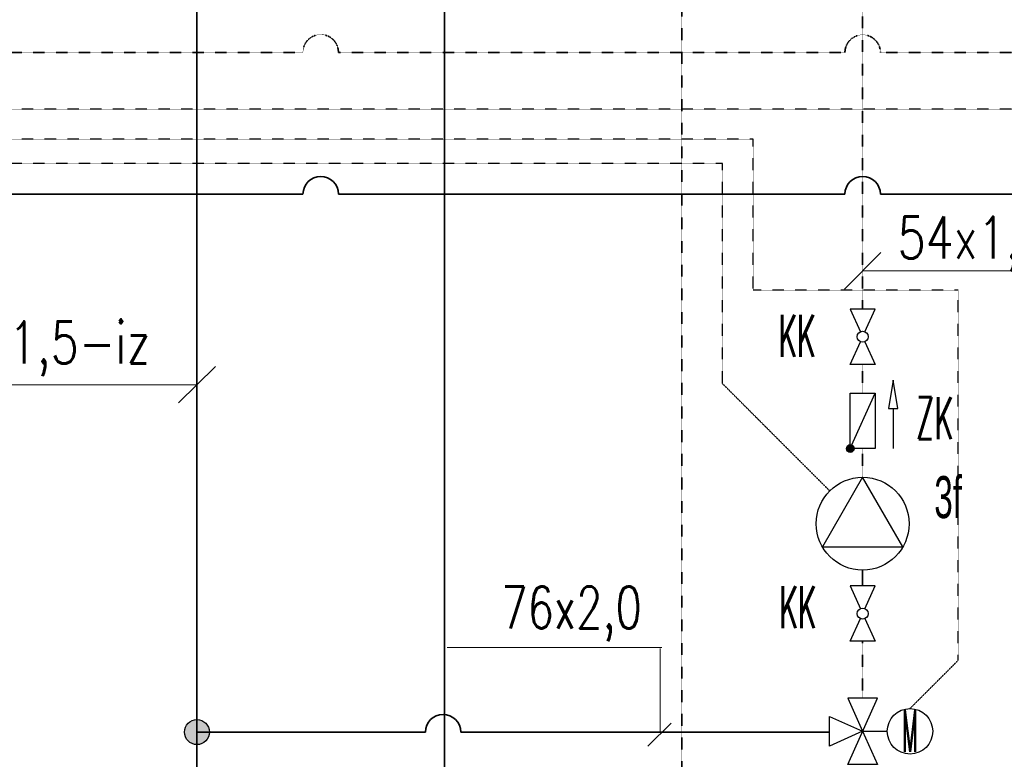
# Model space of a CAD drawing. Header units: millimetres. Extents: x -98431657 to -98227415, y -465497820 to -465456067.
# Tile 30 of 63: x -98404823 to -98403650, y -465486963 to -465486082. Entities that reach past the tile are written whole.
import ezdxf

# ---------------------------------------------------------------- set-up
doc = ezdxf.new("R2010")
doc.units = ezdxf.units.MM
doc.linetypes.add('Carkovana 0.5x', pattern=[0.14, 0.1, -0.04])
doc.linetypes.add('Teckovana', pattern=[0.06, 0, -0.06])
for name, color, linetype, lineweight in [('Aktivní chlazení', 7, 'Continuous', 25), ('Pasivní chlazení', 7, 'Continuous', 25), ('WPF 1 - vrt', 7, 'Continuous', 25), ('základ', 7, 'Continuous', 25)]:
    doc.layers.add(name, color=color, linetype=linetype, lineweight=lineweight)
doc.styles.add('ARIALNARROW', font='ARIALN.TTF')
doc.styles.add('ROMANS', font='romans__.ttf')
doc.styles.add('TXT', font='txt_____.ttf')

msp = doc.modelspace()

# ---------------------------------------------------------------- hatches: boundary and pattern name
at = {"layer": 'Pasivní chlazení', "true_color": 0x000000}
msp.add_hatch(color=18, dxfattribs=at).paths.add_polyline_path([(-98403829.4, -465486592.8), (-98403829.5, -465486591.9), (-98403829.8, -465486591), (-98403830.2, -465486590.2), (-98403830.8, -465486589.5), (-98403831.6, -465486588.9), (-98403832.4, -465486588.5), (-98403833.3, -465486588.3), (-98403834.3, -465486588.2), (-98403835.2, -465486588.3), (-98403836.1, -465486588.7), (-98403836.8, -465486589.2), (-98403837.5, -465486589.8), (-98403838.1, -465486590.6), (-98403838.4, -465486591.4), (-98403838.6, -465486592.3), (-98403838.6, -465486593.3), (-98403838.4, -465486594.2), (-98403838.1, -465486595), (-98403837.5, -465486595.8), (-98403836.8, -465486596.4), (-98403836.1, -465486596.9), (-98403835.2, -465486597.3), (-98403834.3, -465486597.4), (-98403833.3, -465486597.4), (-98403832.4, -465486597.1), (-98403831.6, -465486596.7), (-98403830.8, -465486596.1), (-98403830.2, -465486595.4), (-98403829.8, -465486594.6), (-98403829.5, -465486593.7)])
at = {"layer": 'základ', "true_color": 0x000000}
msp.add_hatch(color=18, dxfattribs=at).paths.add_polyline_path([(-98404612.9, -465486915.8), (-98404613.7, -465486915.9), (-98404614.4, -465486916), (-98404615.2, -465486916.1), (-98404615.9, -465486916.3), (-98404616.6, -465486916.5), (-98404617.3, -465486916.7), (-98404618, -465486917), (-98404618.7, -465486917.3), (-98404619.4, -465486917.7), (-98404620, -465486918.1), (-98404620.6, -465486918.5), (-98404621.3, -465486918.9), (-98404621.8, -465486919.4), (-98404622.4, -465486919.9), (-98404622.9, -465486920.4), (-98404623.4, -465486921), (-98404623.9, -465486921.6), (-98404624.4, -465486922.2), (-98404624.8, -465486922.8), (-98404625.2, -465486923.5), (-98404625.5, -465486924.1), (-98404625.8, -465486924.8), (-98404626.1, -465486925.5), (-98404626.3, -465486926.2), (-98404626.5, -465486927), (-98404626.7, -465486927.7), (-98404626.8, -465486928.4), (-98404626.9, -465486929.2), (-98404627, -465486929.9), (-98404627, -465486930.7), (-98404627, -465486931.4), (-98404626.9, -465486932.2), (-98404626.8, -465486932.9), (-98404626.7, -465486933.7), (-98404626.5, -465486934.4), (-98404626.3, -465486935.1), (-98404626.1, -465486935.8), (-98404625.8, -465486936.5), (-98404625.5, -465486937.2), (-98404625.2, -465486937.9), (-98404624.8, -465486938.5), (-98404624.4, -465486939.2), (-98404623.9, -465486939.8), (-98404623.4, -465486940.4), (-98404622.9, -465486940.9), (-98404622.4, -465486941.5), (-98404621.8, -465486942), (-98404621.3, -465486942.4), (-98404620.6, -465486942.9), (-98404620, -465486943.3), (-98404619.4, -465486943.7), (-98404618.7, -465486944), (-98404618, -465486944.3), (-98404617.3, -465486944.6), (-98404616.6, -465486944.9), (-98404615.9, -465486945.1), (-98404615.2, -465486945.2), (-98404614.4, -465486945.4), (-98404613.7, -465486945.5), (-98404612.9, -465486945.5), (-98404612.2, -465486945.5), (-98404611.4, -465486945.5), (-98404610.7, -465486945.5), (-98404609.9, -465486945.4), (-98404609.2, -465486945.2), (-98404608.4, -465486945.1), (-98404607.7, -465486944.9), (-98404607, -465486944.6), (-98404606.3, -465486944.3), (-98404605.6, -465486944), (-98404604.9, -465486943.7), (-98404604.3, -465486943.3), (-98404603.7, -465486942.9), (-98404603.1, -465486942.4), (-98404602.5, -465486942), (-98404601.9, -465486941.5), (-98404601.4, -465486940.9), (-98404600.9, -465486940.4), (-98404600.4, -465486939.8), (-98404600, -465486939.2), (-98404599.5, -465486938.5), (-98404599.2, -465486937.9), (-98404598.8, -465486937.2), (-98404598.5, -465486936.5), (-98404598.2, -465486935.8), (-98404598, -465486935.1), (-98404597.8, -465486934.4), (-98404597.6, -465486933.7), (-98404597.5, -465486932.9), (-98404597.4, -465486932.2), (-98404597.3, -465486931.4), (-98404597.3, -465486930.7), (-98404597.3, -465486929.9), (-98404597.4, -465486929.2), (-98404597.5, -465486928.4), (-98404597.6, -465486927.7), (-98404597.8, -465486927), (-98404598, -465486926.2), (-98404598.2, -465486925.5), (-98404598.5, -465486924.8), (-98404598.8, -465486924.1), (-98404599.2, -465486923.5), (-98404599.5, -465486922.8), (-98404600, -465486922.2), (-98404600.4, -465486921.6), (-98404600.9, -465486921), (-98404601.4, -465486920.4), (-98404601.9, -465486919.9), (-98404602.5, -465486919.4), (-98404603.1, -465486918.9), (-98404603.7, -465486918.5), (-98404604.3, -465486918.1), (-98404604.9, -465486917.7), (-98404605.6, -465486917.3), (-98404606.3, -465486917), (-98404607, -465486916.7), (-98404607.7, -465486916.5), (-98404608.4, -465486916.3), (-98404609.2, -465486916.1), (-98404609.9, -465486916), (-98404610.7, -465486915.9), (-98404611.4, -465486915.8), (-98404612.2, -465486915.8)])

# ---------------------------------------------------------------- linework, layer by layer
at = {"color": 0, "linetype": 'Continuous', "lineweight": 13}
for p, q in [((-98403841, -465486403), (-98403797.4, -465486359.3)), ((-98403491.4, -465486381.2), (-98403819.8, -465486381.2)), ((-98404634, -465486538.5), (-98404590.3, -465486494.9)), ((-98404968.1, -465486516.7), (-98404612.2, -465486516.7)), ((-98404058.4, -465486829.8), (-98404314.3, -465486829.8)), ((-98404060.5, -465486831), (-98404060.5, -465486930.7)), ((-98404075, -465486947.6), (-98404047.4, -465486920.1))]:
    msp.add_line(p, q, dxfattribs=at)
at = {"layer": 'Aktivní chlazení', "color": 171, "linetype": 'Carkovana 0.5x', "lineweight": 35, "true_color": 0x7070ff}
for p, q in [((-98404485.9, -465486120.9), (-98405838.5, -465486120.9)), ((-98403840.3, -465486120.9), (-98404443.7, -465486120.9)), ((-98400347.8, -465486120.9), (-98403798.1, -465486120.9))]:
    msp.add_line(p, q, dxfattribs=at)
at = {"layer": 'Aktivní chlazení', "color": 1, "lineweight": 35}
for p, q in [((-98404485.9, -465486289.7), (-98405501, -465486289.7)), ((-98403840.3, -465486289.7), (-98404443.7, -465486289.7)), ((-98400073.5, -465486289.7), (-98403798.1, -465486289.7))]:
    msp.add_line(p, q, dxfattribs=at)
at = {"layer": 'Aktivní chlazení', "color": 171, "linetype": 'Carkovana 0.5x', "lineweight": 35, "true_color": 0x7070ff}
for centre, start, end in [((-98404464.8, -465486120.6), 359.0039, 180.9961), ((-98403819.2, -465486120.9), 0, 180)]:
    msp.add_arc(centre, 21.1, start, end, dxfattribs=at)
at = {"layer": 'Aktivní chlazení', "color": 1, "lineweight": 35}
for centre in [(-98404464.8, -465486289.7), (-98403819.2, -465486289.7), (-98404319, -465486930.7)]:
    msp.add_arc(centre, 21.1, 0, 180, dxfattribs=at)
at = {"layer": 'Pasivní chlazení', "color": 171, "linetype": 'Carkovana 0.5x', "lineweight": 35, "true_color": 0x7070ff}
for p, q in [((-98403819.2, -465486426.6), (-98403819.2, -465485608.5)), ((-98404034.6, -465485821), (-98404034.6, -465488367.1)), ((-98403819.2, -465486527), (-98403819.2, -465486492.7)), ((-98403819.2, -465486527), (-98403819.2, -465486492.7)), ((-98403819.2, -465486492.7), (-98403819.2, -465486527)), ((-98403819.2, -465486627.1), (-98403819.2, -465486592.8)), ((-98403819.2, -465486592.8), (-98403819.2, -465486627.1)), ((-98403819.2, -465486627.1), (-98403819.2, -465486592.8)), ((-98403819.2, -465486756.5), (-98403819.2, -465486737.7)), ((-98403819.2, -465486756.5), (-98403819.2, -465486737.7)), ((-98403819.2, -465486737.7), (-98403819.2, -465486756.5)), ((-98403819.2, -465486822.5), (-98403819.2, -465486890.1))]:
    msp.add_line(p, q, dxfattribs=at)
at = {"layer": 'Pasivní chlazení', "color": 1, "lineweight": 35}
for p, q in [((-98404612.2, -465486909), (-98404612.2, -465485702.7)), ((-98404317.4, -465487221.5), (-98404317.4, -465485798.2)), ((-98404612.2, -465487233.6), (-98404612.2, -465486909)), ((-98404317.4, -465486909), (-98404317.4, -465487233.6)), ((-98404612.2, -465486930.7), (-98404340.1, -465486930.7)), ((-98404298, -465486930.7), (-98403858.8, -465486930.7))]:
    msp.add_line(p, q, dxfattribs=at)
at = {"layer": 'Pasivní chlazení', "linetype": 'Teckovana'}
for p, q in [((-98403949.8, -465486224), (-98405113.1, -465486224)), ((-98403949.8, -465486404), (-98403949.8, -465486224)), ((-98403986.3, -465486253), (-98405133.1, -465486253)), ((-98403986.3, -465486515.4), (-98403986.3, -465486253)), ((-98403705.6, -465486404), (-98403949.8, -465486404)), ((-98403705.6, -465486845.4), (-98403705.6, -465486404)), ((-98403858.3, -465486643.3), (-98403986.3, -465486515.4)), ((-98403762.8, -465486902.7), (-98403705.6, -465486845.4))]:
    msp.add_line(p, q, dxfattribs=at)
at = {"layer": 'Pasivní chlazení'}
for p, q in [((-98403834, -465486592.8), (-98403804.4, -465486527)), ((-98403782.8, -465486545.2), (-98403782.8, -465486592.8))]:
    msp.add_line(p, q, dxfattribs=at)
for points in [[(-98403816.5, -465486453.7), (-98403804.4, -465486426.6), (-98403834.1, -465486426.6), (-98403821.9, -465486453.7)], [(-98403816.5, -465486465.6), (-98403804.4, -465486492.7), (-98403834.1, -465486492.7), (-98403821.9, -465486465.6)], [(-98403816.5, -465486783.6), (-98403804.4, -465486756.5), (-98403834.1, -465486756.5), (-98403821.9, -465486783.6)], [(-98403816.5, -465486795.4), (-98403804.4, -465486822.5), (-98403834.1, -465486822.5), (-98403821.9, -465486795.4)]]:
    msp.add_lwpolyline(points, dxfattribs=at)
for points in [[(-98403788.4, -465486545.2), (-98403777.2, -465486545.2), (-98403782.8, -465486511.4), (-98403788.4, -465486545.2)], [(-98403804.4, -465486592.8), (-98403834, -465486592.8), (-98403834, -465486527), (-98403804.4, -465486527), (-98403804.4, -465486592.8)], [(-98403819.2, -465486627.1), (-98403867.1, -465486710.1), (-98403771.3, -465486710.1), (-98403819.2, -465486627.1)]]:
    msp.add_lwpolyline(points, close=True, dxfattribs=at)
for centre, radius in [((-98403819.2, -465486459.6), 6.5), ((-98403834, -465486592.8), 4.61), ((-98403819.2, -465486682.4), 55.3), ((-98403819.2, -465486789.5), 6.5)]:
    msp.add_circle(centre, radius, dxfattribs=at)
at = {"layer": 'WPF 1 - vrt', "linetype": 'Teckovana'}
msp.add_line((-98402812.2, -465486188.4), (-98405091, -465486188.4), dxfattribs=at)
at = {"layer": 'základ'}
msp.add_line((-98403819.2, -465486929.7), (-98403789.9, -465486929.7), dxfattribs=at)
msp.add_line((-98403819.2, -465486929.7), (-98403789.9, -465486929.7), dxfattribs=at)
msp.add_lwpolyline([(-98403837, -465486890.1), (-98403819.2, -465486929.7), (-98403858.8, -465486947.6), (-98403858.8, -465486911.9), (-98403819.2, -465486929.7), (-98403801.4, -465486969.4), (-98403837, -465486969.4), (-98403801.4, -465486890.1), (-98403837, -465486890.1)], close=True, dxfattribs=at)
for centre, radius in [((-98403762.8, -465486929.7), 27.1), ((-98404612.2, -465486930.7), 14.9)]:
    msp.add_circle(centre, radius, dxfattribs=at)

# ---------------------------------------------------------------- texts
at = {"layer": 'Pasivní chlazení', "color": 0, "lineweight": 25, "char_height": 50, "attachment_point": 2, "style": 'ROMANS'}
for s, insert, width in [('\\W0.78;54x1,5-iz', (-98403645.5, -465486316.5), 322.718), ('\\W0.78;54x1,5-iz', (-98404799.7, -465486441.3), 322.718), ('\\W0.73;76x2,0', (-98404165.9, -465486757.2), 216.519)]:
    msp.add_mtext(s, dxfattribs=dict(at, insert=insert, width=width))
at = {"layer": 'Pasivní chlazení', "char_height": 50, "attachment_point": 4, "style": 'ROMANS'}
for s, insert, width in [('\\W0.49;KK', (-98403919.3, -465486458.5), 70.486), ('\\W0.51;ZK', (-98403755.6, -465486556.6), 70.981), ('\\W0.49;KK', (-98403918.3, -465486781.7), 70.486)]:
    msp.add_mtext(s, dxfattribs=dict(at, insert=insert, width=width))
at = {"layer": 'WPF 1 - vrt', "insert": (-98403717.4, -465486651), "char_height": 50, "width": 50.425, "attachment_point": 5, "style": 'ARIALNARROW'}
msp.add_mtext('\\W0.69;3f', dxfattribs=at)
at = {"layer": 'základ', "insert": (-98403762.8, -465486929.1), "char_height": 50, "width": 33.208, "attachment_point": 5, "style": 'TXT'}
msp.add_mtext('\\W0.37;M', dxfattribs=at)

doc.saveas('drawing.dxf')
